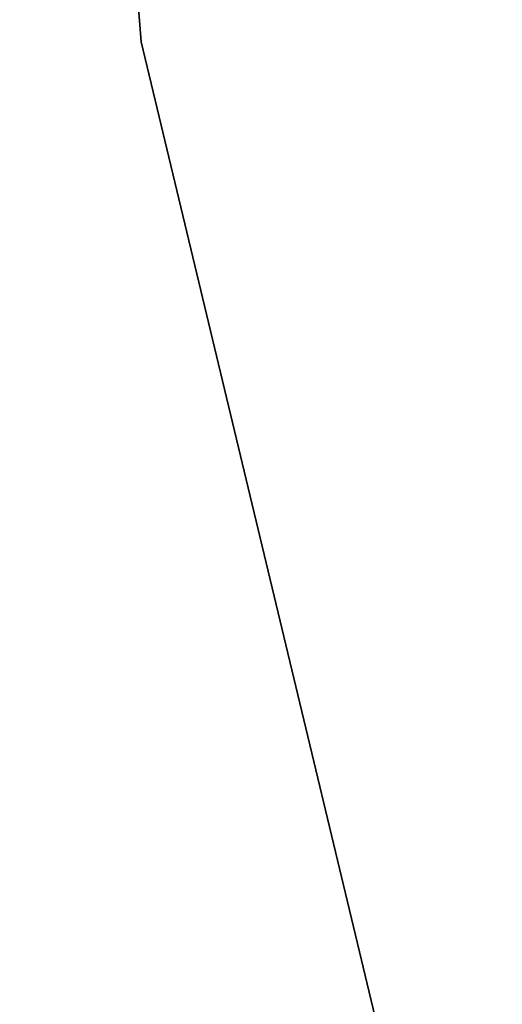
# Model space of a CAD drawing. Header units: millimetres. Extents: x 0.3 to 65.3, y -48.3 to 46.8.
# Tile 56 of 256: x 9.6 to 10.7, y -22.7 to -20.4. Entities that reach past the tile are written whole.
import ezdxf

# ---------------------------------------------------------------- set-up
doc = ezdxf.new("R2010")
doc.units = ezdxf.units.MM
doc.header["$LTSCALE"] = 25.4
doc.layers.get('0').update_dxf_attribs({"true_color": 0xff5454})

# ---------------------------------------------------------------- blocks, each defined once
blk = doc.blocks.new('NICO-9517.STL')
at = {"color": 18, "true_color": 0x080808}
mesh = blk.add_polyface(dxfattribs=at)
corners = [(9.565, -16.7818, 3.8114), (9.8514, -20.4205, 4.3114), (9.8514, -20.4205, 3.8114), (9.565, -16.7818, 4.3114)]
mesh.append_faces([[corners[k] for k in face] for face in [(0, 1, 2), (1, 0, 3)]], dxfattribs={"vtx0": -1, "color": 18})
mesh = blk.add_polyface(dxfattribs=at)
corners = [(9.565, -16.7818, 148.9114), (9.8514, -20.4205, 149.4114), (9.8514, -20.4205, 148.9114), (9.565, -16.7818, 149.4114)]
mesh.append_faces([[corners[k] for k in face] for face in [(0, 1, 2), (1, 0, 3)]], dxfattribs={"vtx0": -1, "color": 18})
mesh = blk.add_polyface(dxfattribs=at)
corners = [(9.8514, -20.4205, 3.8114), (10.7035, -23.9696, 4.3114), (10.7035, -23.9696, 3.8114), (9.8514, -20.4205, 4.3114)]
mesh.append_faces([[corners[k] for k in face] for face in [(0, 1, 2), (1, 0, 3)]], dxfattribs={"vtx0": -1, "color": 18})
mesh = blk.add_polyface(dxfattribs=at)
corners = [(9.8514, -20.4205, 148.9114), (10.7035, -23.9696, 149.4114), (10.7035, -23.9696, 148.9114), (9.8514, -20.4205, 149.4114)]
mesh.append_faces([[corners[k] for k in face] for face in [(0, 1, 2), (1, 0, 3)]], dxfattribs={"vtx0": -1, "color": 18})

msp = doc.modelspace()

# ---------------------------------------------------------------- block references
at = {"color": 0}
msp.add_blockref('NICO-9517.STL', (0, 0), dxfattribs=at)

doc.saveas('drawing.dxf')
